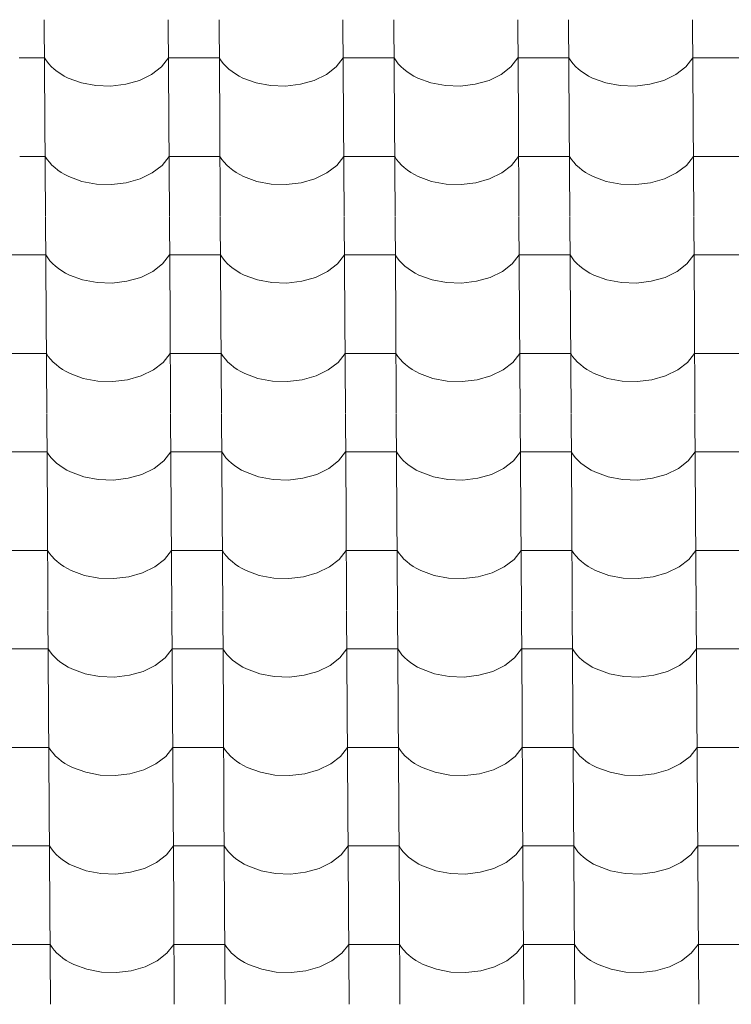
# Model space of a CAD drawing. Header units: millimetres. Extents: x -29001 to 109416, y -1251 to 13451.
# Tile 83 of 163: x -12559 to -11887, y 9032 to 9962. Entities that reach past the tile are written whole.
import ezdxf

# ---------------------------------------------------------------- set-up
doc = ezdxf.new("R2010")
doc.units = ezdxf.units.MM
doc.header["$MEASUREMENT"] = 0
doc.layers.add('POHLED JIŽNÍ_1_Konstrukce - nosné', color=7, linetype='Continuous')
doc.layers.add('POHLED JIŽNÍ_1_Nové_Výplně - Povrchové', color=7, linetype='Continuous')

# ---------------------------------------------------------------- blocks, each defined once
blk = doc.blocks.new('*X1', base_point=(-31394.74, -25864.88))
at = {"layer": 'POHLED JIŽNÍ_1_Nové_Výplně - Povrchové', "color": 21, "linetype": 'Continuous', "lineweight": 20, "true_color": 0xffaaaa}
for p, q in [((-12535.54, 9962.19), (-12534.96, 9869.52)), ((-12418.58, 9962.19), (-12418, 9869.52)), ((-12370.54, 9962.19), (-12369.97, 9869.52)), ((-12253.58, 9962.19), (-12253, 9869.52)), ((-12205.55, 9962.19), (-12204.97, 9869.52)), ((-12088.58, 9962.19), (-12088, 9869.52)), ((-12040.55, 9962.19), (-12039.97, 9869.52)), ((-11923.59, 9962.19), (-11923.01, 9869.52)), ((-12535.32, 9926.04), (-12559.33, 9926.04)), ((-12535.32, 9926.04), (-12533.47, 9923.24)), ((-12533.47, 9923.24), (-12531.34, 9920.55)), ((-12531.34, 9920.55), (-12528.91, 9917.96)), ((-12424.97, 9917.65), (-12418.35, 9926.04)), ((-12394.34, 9926.04), (-12418.35, 9926.04)), ((-12370.32, 9926.04), (-12394.34, 9926.04)), ((-12370.32, 9926.04), (-12368.48, 9923.24)), ((-12368.48, 9923.24), (-12366.34, 9920.55)), ((-12366.34, 9920.55), (-12363.92, 9917.96)), ((-12259.97, 9917.65), (-12253.36, 9926.04)), ((-12229.34, 9926.04), (-12253.36, 9926.04)), ((-12205.32, 9926.04), (-12229.34, 9926.04)), ((-12205.32, 9926.04), (-12203.48, 9923.24)), ((-12203.48, 9923.24), (-12201.34, 9920.55)), ((-12201.34, 9920.55), (-12198.92, 9917.96)), ((-12094.97, 9917.65), (-12088.36, 9926.04)), ((-12064.34, 9926.04), (-12088.36, 9926.04)), ((-12040.32, 9926.04), (-12064.34, 9926.04)), ((-12040.32, 9926.04), (-12038.48, 9923.24)), ((-12038.48, 9923.24), (-12036.34, 9920.55)), ((-12036.34, 9920.55), (-12033.92, 9917.96)), ((-11929.98, 9917.65), (-11923.36, 9926.04)), ((-11899.34, 9926.04), (-11923.36, 9926.04)), ((-11875.33, 9926.04), (-11899.34, 9926.04)), ((-12528.91, 9917.96), (-12526.22, 9915.5)), ((-12526.22, 9915.5), (-12523.26, 9913.17)), ((-12523.26, 9913.17), (-12520.06, 9910.99)), ((-12434.23, 9910.48), (-12424.97, 9917.65)), ((-12363.92, 9917.96), (-12361.22, 9915.5)), ((-12361.22, 9915.5), (-12358.26, 9913.17)), ((-12358.26, 9913.17), (-12355.07, 9910.99)), ((-12269.24, 9910.48), (-12259.97, 9917.65)), ((-12198.92, 9917.96), (-12196.22, 9915.5)), ((-12196.22, 9915.5), (-12193.27, 9913.17)), ((-12193.27, 9913.17), (-12190.07, 9910.99)), ((-12104.24, 9910.48), (-12094.97, 9917.65)), ((-12033.92, 9917.96), (-12031.22, 9915.5)), ((-12031.22, 9915.5), (-12028.27, 9913.17)), ((-12028.27, 9913.17), (-12025.07, 9910.99)), ((-11939.24, 9910.48), (-11929.98, 9917.65)), ((-12520.06, 9910.99), (-12516.64, 9908.97)), ((-12516.64, 9908.97), (-12513, 9907.12)), ((-12513, 9907.12), (-12500.53, 9902.55)), ((-12500.53, 9902.55), (-12486.86, 9899.96)), ((-12458.71, 9901.16), (-12445.68, 9904.89)), ((-12445.68, 9904.89), (-12434.23, 9910.48)), ((-12355.07, 9910.99), (-12351.64, 9908.97)), ((-12351.64, 9908.97), (-12348.01, 9907.12)), ((-12348.01, 9907.12), (-12335.54, 9902.55)), ((-12335.54, 9902.55), (-12321.86, 9899.96)), ((-12293.71, 9901.16), (-12280.68, 9904.89)), ((-12280.68, 9904.89), (-12269.24, 9910.48)), ((-12190.07, 9910.99), (-12186.64, 9908.97)), ((-12186.64, 9908.97), (-12183.01, 9907.12)), ((-12183.01, 9907.12), (-12170.54, 9902.55)), ((-12170.54, 9902.55), (-12156.86, 9899.96)), ((-12128.72, 9901.16), (-12115.68, 9904.89)), ((-12115.68, 9904.89), (-12104.24, 9910.48)), ((-12025.07, 9910.99), (-12021.65, 9908.97)), ((-12021.65, 9908.97), (-12018.01, 9907.12)), ((-12018.01, 9907.12), (-12005.54, 9902.55)), ((-12005.54, 9902.55), (-11991.87, 9899.96)), ((-11963.72, 9901.16), (-11950.68, 9904.89)), ((-11950.68, 9904.89), (-11939.24, 9910.48)), ((-12486.86, 9899.96), (-12472.68, 9899.49)), ((-12472.68, 9899.49), (-12458.71, 9901.16)), ((-12321.86, 9899.96), (-12307.68, 9899.49)), ((-12307.68, 9899.49), (-12293.71, 9901.16)), ((-12156.86, 9899.96), (-12142.68, 9899.49)), ((-12142.68, 9899.49), (-12128.72, 9901.16)), ((-11991.87, 9899.96), (-11977.68, 9899.49)), ((-11977.68, 9899.49), (-11963.72, 9901.16)), ((-12534.96, 9869.18), (-12534.38, 9776.51)), ((-12418, 9869.18), (-12417.42, 9776.51)), ((-12369.96, 9869.18), (-12369.38, 9776.51)), ((-12253, 9869.18), (-12252.42, 9776.51)), ((-12204.97, 9869.18), (-12204.39, 9776.51)), ((-12088, 9869.18), (-12087.42, 9776.51)), ((-12039.97, 9869.18), (-12039.39, 9776.51)), ((-11923.01, 9869.18), (-11922.43, 9776.51)), ((-12534.73, 9833.03), (-12558.75, 9833.03)), ((-12534.73, 9833.03), (-12532.89, 9830.23)), ((-12532.89, 9830.23), (-12530.75, 9827.54)), ((-12530.75, 9827.54), (-12528.33, 9824.95)), ((-12424.39, 9824.64), (-12417.77, 9833.03)), ((-12393.75, 9833.03), (-12417.77, 9833.03)), ((-12369.74, 9833.03), (-12393.75, 9833.03)), ((-12369.74, 9833.03), (-12367.9, 9830.23)), ((-12367.9, 9830.23), (-12365.76, 9827.54)), ((-12365.76, 9827.54), (-12363.33, 9824.95)), ((-12259.39, 9824.64), (-12252.77, 9833.03)), ((-12228.76, 9833.03), (-12252.77, 9833.03)), ((-12204.74, 9833.03), (-12228.76, 9833.03)), ((-12204.74, 9833.03), (-12202.9, 9830.23)), ((-12202.9, 9830.23), (-12200.76, 9827.54)), ((-12200.76, 9827.54), (-12198.34, 9824.95)), ((-12094.39, 9824.64), (-12087.78, 9833.03)), ((-12063.76, 9833.03), (-12087.78, 9833.03)), ((-12039.74, 9833.03), (-12063.76, 9833.03)), ((-12039.74, 9833.03), (-12037.9, 9830.23)), ((-12037.9, 9830.23), (-12035.76, 9827.54)), ((-12035.76, 9827.54), (-12033.34, 9824.95)), ((-11929.39, 9824.64), (-11922.78, 9833.03)), ((-11898.76, 9833.03), (-11922.78, 9833.03)), ((-11874.74, 9833.03), (-11898.76, 9833.03)), ((-12528.33, 9824.95), (-12525.63, 9822.49)), ((-12525.63, 9822.49), (-12522.68, 9820.16)), ((-12522.68, 9820.16), (-12519.48, 9817.98)), ((-12433.65, 9817.47), (-12424.39, 9824.64)), ((-12363.33, 9824.95), (-12360.64, 9822.49)), ((-12360.64, 9822.49), (-12357.68, 9820.16)), ((-12357.68, 9820.16), (-12354.48, 9817.98)), ((-12268.65, 9817.47), (-12259.39, 9824.64)), ((-12198.34, 9824.95), (-12195.64, 9822.49)), ((-12195.64, 9822.49), (-12192.68, 9820.16)), ((-12192.68, 9820.16), (-12189.49, 9817.98)), ((-12103.66, 9817.47), (-12094.39, 9824.64)), ((-12033.34, 9824.95), (-12030.64, 9822.49)), ((-12030.64, 9822.49), (-12027.69, 9820.16)), ((-12027.69, 9820.16), (-12024.49, 9817.98)), ((-11938.66, 9817.47), (-11929.39, 9824.64)), ((-12519.48, 9817.98), (-12516.06, 9815.96)), ((-12516.06, 9815.96), (-12512.42, 9814.11)), ((-12512.42, 9814.11), (-12499.95, 9809.54)), ((-12499.95, 9809.54), (-12486.28, 9806.95)), ((-12458.13, 9808.15), (-12445.09, 9811.88)), ((-12445.09, 9811.88), (-12433.65, 9817.47)), ((-12354.48, 9817.98), (-12351.06, 9815.96)), ((-12351.06, 9815.96), (-12347.43, 9814.11)), ((-12347.43, 9814.11), (-12334.95, 9809.54)), ((-12334.95, 9809.54), (-12321.28, 9806.95)), ((-12293.13, 9808.15), (-12280.1, 9811.88)), ((-12280.1, 9811.88), (-12268.65, 9817.47)), ((-12189.49, 9817.98), (-12186.06, 9815.96)), ((-12186.06, 9815.96), (-12182.43, 9814.11)), ((-12182.43, 9814.11), (-12169.96, 9809.54)), ((-12169.96, 9809.54), (-12156.28, 9806.95)), ((-12128.13, 9808.15), (-12115.1, 9811.88)), ((-12115.1, 9811.88), (-12103.66, 9817.47)), ((-12024.49, 9817.98), (-12021.06, 9815.96)), ((-12021.06, 9815.96), (-12017.43, 9814.11)), ((-12017.43, 9814.11), (-12004.96, 9809.54)), ((-12004.96, 9809.54), (-11991.28, 9806.95)), ((-11963.14, 9808.15), (-11950.1, 9811.88)), ((-11950.1, 9811.88), (-11938.66, 9817.47)), ((-12486.28, 9806.95), (-12472.09, 9806.48)), ((-12472.09, 9806.48), (-12458.13, 9808.15)), ((-12321.28, 9806.95), (-12307.1, 9806.48)), ((-12307.1, 9806.48), (-12293.13, 9808.15)), ((-12156.28, 9806.95), (-12142.1, 9806.48)), ((-12142.1, 9806.48), (-12128.13, 9808.15)), ((-11991.28, 9806.95), (-11977.1, 9806.48)), ((-11977.1, 9806.48), (-11963.14, 9808.15)), ((-12534.38, 9776.17), (-12533.8, 9683.5)), ((-12417.42, 9776.17), (-12416.84, 9683.5)), ((-12369.38, 9776.17), (-12368.8, 9683.5)), ((-12252.42, 9776.17), (-12251.84, 9683.5)), ((-12204.38, 9776.17), (-12203.8, 9683.5)), ((-12087.42, 9776.17), (-12086.84, 9683.5)), ((-12039.39, 9776.17), (-12038.81, 9683.5)), ((-11922.42, 9776.17), (-11921.84, 9683.5)), ((-12558.17, 9740.02), (-12582.19, 9740.02)), ((-12534.15, 9740.02), (-12558.17, 9740.02)), ((-12534.15, 9740.02), (-12532.31, 9737.22)), ((-12532.31, 9737.22), (-12530.17, 9734.53)), ((-12423.81, 9731.63), (-12417.19, 9740.02)), ((-12393.17, 9740.02), (-12417.19, 9740.02)), ((-12369.16, 9740.02), (-12393.17, 9740.02)), ((-12369.16, 9740.02), (-12367.31, 9737.22)), ((-12367.31, 9737.22), (-12365.18, 9734.53)), ((-12258.81, 9731.63), (-12252.19, 9740.02)), ((-12228.18, 9740.02), (-12252.19, 9740.02)), ((-12204.16, 9740.02), (-12228.18, 9740.02)), ((-12204.16, 9740.02), (-12202.32, 9737.22)), ((-12202.32, 9737.22), (-12200.18, 9734.53)), ((-12093.81, 9731.63), (-12087.2, 9740.02)), ((-12063.18, 9740.02), (-12087.2, 9740.02)), ((-12039.16, 9740.02), (-12063.18, 9740.02)), ((-12039.16, 9740.02), (-12037.32, 9737.22)), ((-12037.32, 9737.22), (-12035.18, 9734.53)), ((-11928.81, 9731.63), (-11922.2, 9740.02)), ((-11898.18, 9740.02), (-11922.2, 9740.02)), ((-11874.16, 9740.02), (-11898.18, 9740.02)), ((-12530.17, 9734.53), (-12527.75, 9731.94)), ((-12527.75, 9731.94), (-12525.05, 9729.48)), ((-12525.05, 9729.48), (-12522.1, 9727.15)), ((-12522.1, 9727.15), (-12518.9, 9724.97)), ((-12433.07, 9724.46), (-12423.81, 9731.63)), ((-12365.18, 9734.53), (-12362.75, 9731.94)), ((-12362.75, 9731.94), (-12360.06, 9729.48)), ((-12360.06, 9729.48), (-12357.1, 9727.15)), ((-12357.1, 9727.15), (-12353.9, 9724.97)), ((-12268.07, 9724.46), (-12258.81, 9731.63)), ((-12200.18, 9734.53), (-12197.75, 9731.94)), ((-12197.75, 9731.94), (-12195.06, 9729.48)), ((-12195.06, 9729.48), (-12192.1, 9727.15)), ((-12192.1, 9727.15), (-12188.9, 9724.97)), ((-12103.08, 9724.46), (-12093.81, 9731.63)), ((-12035.18, 9734.53), (-12032.76, 9731.94)), ((-12032.76, 9731.94), (-12030.06, 9729.48)), ((-12030.06, 9729.48), (-12027.11, 9727.15)), ((-12027.11, 9727.15), (-12023.91, 9724.97)), ((-11938.08, 9724.46), (-11928.81, 9731.63)), ((-12518.9, 9724.97), (-12515.47, 9722.95)), ((-12515.47, 9722.95), (-12511.84, 9721.1)), ((-12511.84, 9721.1), (-12499.37, 9716.53)), ((-12499.37, 9716.53), (-12485.69, 9713.94)), ((-12457.55, 9715.14), (-12444.51, 9718.87)), ((-12444.51, 9718.87), (-12433.07, 9724.46)), ((-12353.9, 9724.97), (-12350.48, 9722.95)), ((-12350.48, 9722.95), (-12346.84, 9721.1)), ((-12346.84, 9721.1), (-12334.37, 9716.53)), ((-12334.37, 9716.53), (-12320.7, 9713.94)), ((-12292.55, 9715.14), (-12279.52, 9718.87)), ((-12279.52, 9718.87), (-12268.07, 9724.46)), ((-12188.9, 9724.97), (-12185.48, 9722.95)), ((-12185.48, 9722.95), (-12181.85, 9721.1)), ((-12181.85, 9721.1), (-12169.38, 9716.53)), ((-12169.38, 9716.53), (-12155.7, 9713.94)), ((-12127.55, 9715.14), (-12114.52, 9718.87)), ((-12114.52, 9718.87), (-12103.08, 9724.46)), ((-12023.91, 9724.97), (-12020.48, 9722.95)), ((-12020.48, 9722.95), (-12016.85, 9721.1)), ((-12016.85, 9721.1), (-12004.38, 9716.53)), ((-12004.38, 9716.53), (-11990.7, 9713.94)), ((-11962.56, 9715.14), (-11949.52, 9718.87)), ((-11949.52, 9718.87), (-11938.08, 9724.46)), ((-12485.69, 9713.94), (-12471.51, 9713.47)), ((-12471.51, 9713.47), (-12457.55, 9715.14)), ((-12320.7, 9713.94), (-12306.52, 9713.47)), ((-12306.52, 9713.47), (-12292.55, 9715.14)), ((-12155.7, 9713.94), (-12141.52, 9713.47)), ((-12141.52, 9713.47), (-12127.55, 9715.14)), ((-11990.7, 9713.94), (-11976.52, 9713.47)), ((-11976.52, 9713.47), (-11962.56, 9715.14)), ((-12533.8, 9683.16), (-12533.22, 9590.49)), ((-12416.83, 9683.16), (-12416.25, 9590.49)), ((-12368.8, 9683.16), (-12368.22, 9590.49)), ((-12251.84, 9683.16), (-12251.26, 9590.49)), ((-12203.8, 9683.16), (-12203.22, 9590.49)), ((-12086.84, 9683.16), (-12086.26, 9590.49)), ((-12038.81, 9683.16), (-12038.23, 9590.49)), ((-11921.84, 9683.16), (-11921.26, 9590.49)), ((-12557.59, 9647.01), (-12581.61, 9647.01)), ((-12533.57, 9647.01), (-12557.59, 9647.01)), ((-12533.57, 9647.01), (-12531.73, 9644.22)), ((-12531.73, 9644.22), (-12529.59, 9641.52)), ((-12423.22, 9638.62), (-12416.61, 9647.01)), ((-12392.59, 9647.01), (-12416.61, 9647.01)), ((-12368.57, 9647.01), (-12392.59, 9647.01)), ((-12368.57, 9647.01), (-12366.73, 9644.22)), ((-12366.73, 9644.22), (-12364.59, 9641.52)), ((-12258.23, 9638.62), (-12251.61, 9647.01)), ((-12227.59, 9647.01), (-12251.61, 9647.01)), ((-12203.58, 9647.01), (-12227.59, 9647.01)), ((-12203.58, 9647.01), (-12201.73, 9644.22)), ((-12201.73, 9644.22), (-12199.6, 9641.52)), ((-12093.23, 9638.62), (-12086.61, 9647.01)), ((-12062.6, 9647.01), (-12086.61, 9647.01)), ((-12038.58, 9647.01), (-12062.6, 9647.01)), ((-12038.58, 9647.01), (-12036.74, 9644.22)), ((-12036.74, 9644.22), (-12034.6, 9641.52)), ((-11928.23, 9638.62), (-11921.62, 9647.01)), ((-11897.6, 9647.01), (-11921.62, 9647.01)), ((-11873.58, 9647.01), (-11897.6, 9647.01)), ((-12529.59, 9641.52), (-12527.17, 9638.93)), ((-12527.17, 9638.93), (-12524.47, 9636.47)), ((-12524.47, 9636.47), (-12521.52, 9634.14)), ((-12521.52, 9634.14), (-12518.32, 9631.96)), ((-12432.49, 9631.45), (-12423.22, 9638.62)), ((-12364.59, 9641.52), (-12362.17, 9638.93)), ((-12362.17, 9638.93), (-12359.47, 9636.47)), ((-12359.47, 9636.47), (-12356.52, 9634.14)), ((-12356.52, 9634.14), (-12353.32, 9631.96)), ((-12267.49, 9631.45), (-12258.23, 9638.62)), ((-12199.6, 9641.52), (-12197.17, 9638.93)), ((-12197.17, 9638.93), (-12194.48, 9636.47)), ((-12194.48, 9636.47), (-12191.52, 9634.14)), ((-12191.52, 9634.14), (-12188.32, 9631.96)), ((-12102.49, 9631.45), (-12093.23, 9638.62)), ((-12034.6, 9641.52), (-12032.18, 9638.93)), ((-12032.18, 9638.93), (-12029.48, 9636.47)), ((-12029.48, 9636.47), (-12026.52, 9634.14)), ((-12026.52, 9634.14), (-12023.33, 9631.96)), ((-11937.5, 9631.45), (-11928.23, 9638.62)), ((-12518.32, 9631.96), (-12514.89, 9629.94)), ((-12514.89, 9629.94), (-12511.26, 9628.1)), ((-12511.26, 9628.1), (-12498.79, 9623.52)), ((-12498.79, 9623.52), (-12485.11, 9620.94)), ((-12456.97, 9622.13), (-12443.93, 9625.86)), ((-12443.93, 9625.86), (-12432.49, 9631.45)), ((-12353.32, 9631.96), (-12349.9, 9629.94)), ((-12349.9, 9629.94), (-12346.26, 9628.1)), ((-12346.26, 9628.1), (-12333.79, 9623.52)), ((-12333.79, 9623.52), (-12320.12, 9620.94)), ((-12291.97, 9622.13), (-12278.93, 9625.86)), ((-12278.93, 9625.86), (-12267.49, 9631.45)), ((-12188.32, 9631.96), (-12184.9, 9629.94)), ((-12184.9, 9629.94), (-12181.27, 9628.1)), ((-12181.27, 9628.1), (-12168.79, 9623.52)), ((-12168.79, 9623.52), (-12155.12, 9620.94)), ((-12126.97, 9622.13), (-12113.94, 9625.86)), ((-12113.94, 9625.86), (-12102.49, 9631.45)), ((-12023.33, 9631.96), (-12019.9, 9629.94)), ((-12019.9, 9629.94), (-12016.27, 9628.1)), ((-12016.27, 9628.1), (-12003.8, 9623.52)), ((-12003.8, 9623.52), (-11990.12, 9620.94)), ((-11961.97, 9622.13), (-11948.94, 9625.86)), ((-11948.94, 9625.86), (-11937.5, 9631.45)), ((-12485.11, 9620.94), (-12470.93, 9620.46)), ((-12470.93, 9620.46), (-12456.97, 9622.13)), ((-12320.12, 9620.94), (-12305.93, 9620.46)), ((-12305.93, 9620.46), (-12291.97, 9622.13)), ((-12155.12, 9620.94), (-12140.94, 9620.46)), ((-12140.94, 9620.46), (-12126.97, 9622.13)), ((-11990.12, 9620.94), (-11975.94, 9620.46)), ((-11975.94, 9620.46), (-11961.97, 9622.13)), ((-12533.22, 9590.16), (-12532.64, 9497.48)), ((-12416.25, 9590.16), (-12415.67, 9497.48)), ((-12368.22, 9590.16), (-12367.64, 9497.48)), ((-12251.26, 9590.16), (-12250.68, 9497.48)), ((-12203.22, 9590.16), (-12202.64, 9497.48)), ((-12086.26, 9590.16), (-12085.68, 9497.48)), ((-12038.22, 9590.16), (-12037.64, 9497.48)), ((-11921.26, 9590.16), (-11920.68, 9497.48)), ((-12557.01, 9554), (-12581.02, 9554)), ((-12532.99, 9554), (-12557.01, 9554)), ((-12532.99, 9554), (-12531.15, 9551.21)), ((-12531.15, 9551.21), (-12529.01, 9548.51)), ((-12422.64, 9545.61), (-12416.03, 9554)), ((-12392.01, 9554), (-12416.03, 9554)), ((-12367.99, 9554), (-12392.01, 9554)), ((-12367.99, 9554), (-12366.15, 9551.21)), ((-12366.15, 9551.21), (-12364.01, 9548.51)), ((-12257.64, 9545.61), (-12251.03, 9554)), ((-12227.01, 9554), (-12251.03, 9554)), ((-12202.99, 9554), (-12227.01, 9554)), ((-12202.99, 9554), (-12201.15, 9551.21)), ((-12201.15, 9551.21), (-12199.02, 9548.51)), ((-12092.65, 9545.61), (-12086.03, 9554)), ((-12062.01, 9554), (-12086.03, 9554)), ((-12038, 9554), (-12062.01, 9554)), ((-12038, 9554), (-12036.16, 9551.21)), ((-12036.16, 9551.21), (-12034.02, 9548.51)), ((-11927.65, 9545.61), (-11921.03, 9554)), ((-11897.02, 9554), (-11921.03, 9554)), ((-11873, 9554), (-11897.02, 9554)), ((-12529.01, 9548.51), (-12526.59, 9545.92)), ((-12526.59, 9545.92), (-12523.89, 9543.46)), ((-12523.89, 9543.46), (-12520.93, 9541.13)), ((-12520.93, 9541.13), (-12517.74, 9538.95)), ((-12431.91, 9538.44), (-12422.64, 9545.61)), ((-12364.01, 9548.51), (-12361.59, 9545.92)), ((-12361.59, 9545.92), (-12358.89, 9543.46)), ((-12358.89, 9543.46), (-12355.94, 9541.13)), ((-12355.94, 9541.13), (-12352.74, 9538.95)), ((-12266.91, 9538.44), (-12257.64, 9545.61)), ((-12199.02, 9548.51), (-12196.59, 9545.92)), ((-12196.59, 9545.92), (-12193.9, 9543.46)), ((-12193.9, 9543.46), (-12190.94, 9541.13)), ((-12190.94, 9541.13), (-12187.74, 9538.95)), ((-12101.91, 9538.44), (-12092.65, 9545.61)), ((-12034.02, 9548.51), (-12031.59, 9545.92)), ((-12031.59, 9545.92), (-12028.9, 9543.46)), ((-12028.9, 9543.46), (-12025.94, 9541.13)), ((-12025.94, 9541.13), (-12022.74, 9538.95)), ((-11936.92, 9538.44), (-11927.65, 9545.61)), ((-12517.74, 9538.95), (-12514.31, 9536.93)), ((-12514.31, 9536.93), (-12510.68, 9535.09)), ((-12510.68, 9535.09), (-12498.21, 9530.51)), ((-12498.21, 9530.51), (-12484.53, 9527.93)), ((-12456.39, 9529.13), (-12443.35, 9532.85)), ((-12443.35, 9532.85), (-12431.91, 9538.44)), ((-12352.74, 9538.95), (-12349.31, 9536.93)), ((-12349.31, 9536.93), (-12345.68, 9535.09)), ((-12345.68, 9535.09), (-12333.21, 9530.51)), ((-12333.21, 9530.51), (-12319.53, 9527.93)), ((-12291.39, 9529.13), (-12278.35, 9532.85)), ((-12278.35, 9532.85), (-12266.91, 9538.44)), ((-12187.74, 9538.95), (-12184.32, 9536.93)), ((-12184.32, 9536.93), (-12180.68, 9535.09)), ((-12180.68, 9535.09), (-12168.21, 9530.51)), ((-12168.21, 9530.51), (-12154.54, 9527.93)), ((-12126.39, 9529.13), (-12113.35, 9532.85)), ((-12113.35, 9532.85), (-12101.91, 9538.44)), ((-12022.74, 9538.95), (-12019.32, 9536.93)), ((-12019.32, 9536.93), (-12015.69, 9535.09)), ((-12015.69, 9535.09), (-12003.21, 9530.51)), ((-12003.21, 9530.51), (-11989.54, 9527.93)), ((-11961.39, 9529.13), (-11948.36, 9532.85)), ((-11948.36, 9532.85), (-11936.92, 9538.44)), ((-12484.53, 9527.93), (-12470.35, 9527.46)), ((-12470.35, 9527.46), (-12456.39, 9529.13)), ((-12319.53, 9527.93), (-12305.35, 9527.46)), ((-12305.35, 9527.46), (-12291.39, 9529.13)), ((-12154.54, 9527.93), (-12140.35, 9527.46)), ((-12140.35, 9527.46), (-12126.39, 9529.13)), ((-11989.54, 9527.93), (-11975.36, 9527.46)), ((-11975.36, 9527.46), (-11961.39, 9529.13)), ((-12532.63, 9497.15), (-12532.05, 9404.47)), ((-12415.67, 9497.15), (-12415.09, 9404.47)), ((-12367.64, 9497.15), (-12367.06, 9404.47)), ((-12250.67, 9497.15), (-12250.09, 9404.47)), ((-12202.64, 9497.15), (-12202.06, 9404.47)), ((-12085.68, 9497.15), (-12085.1, 9404.47)), ((-12037.64, 9497.15), (-12037.06, 9404.47)), ((-11920.68, 9497.15), (-11920.1, 9404.47)), ((-12556.43, 9460.99), (-12580.44, 9460.99)), ((-12532.41, 9460.99), (-12556.43, 9460.99)), ((-12532.41, 9460.99), (-12530.57, 9458.2)), ((-12530.57, 9458.2), (-12528.43, 9455.5)), ((-12422.06, 9452.6), (-12415.45, 9460.99)), ((-12391.43, 9460.99), (-12415.45, 9460.99)), ((-12367.41, 9460.99), (-12391.43, 9460.99)), ((-12367.41, 9460.99), (-12365.57, 9458.2)), ((-12365.57, 9458.2), (-12363.43, 9455.5)), ((-12257.06, 9452.6), (-12250.45, 9460.99)), ((-12226.43, 9460.99), (-12250.45, 9460.99)), ((-12202.41, 9460.99), (-12226.43, 9460.99)), ((-12202.41, 9460.99), (-12200.57, 9458.2)), ((-12200.57, 9458.2), (-12198.43, 9455.5)), ((-12092.07, 9452.6), (-12085.45, 9460.99)), ((-12061.43, 9460.99), (-12085.45, 9460.99)), ((-12037.42, 9460.99), (-12061.43, 9460.99)), ((-12037.42, 9460.99), (-12035.57, 9458.2)), ((-12035.57, 9458.2), (-12033.44, 9455.5)), ((-11927.07, 9452.6), (-11920.45, 9460.99)), ((-11896.44, 9460.99), (-11920.45, 9460.99)), ((-11872.42, 9460.99), (-11896.44, 9460.99)), ((-12528.43, 9455.5), (-12526, 9452.91)), ((-12526, 9452.91), (-12523.31, 9450.45)), ((-12523.31, 9450.45), (-12520.35, 9448.12)), ((-12520.35, 9448.12), (-12517.15, 9445.94)), ((-12431.33, 9445.43), (-12422.06, 9452.6)), ((-12363.43, 9455.5), (-12361.01, 9452.91)), ((-12361.01, 9452.91), (-12358.31, 9450.45)), ((-12358.31, 9450.45), (-12355.36, 9448.12)), ((-12355.36, 9448.12), (-12352.16, 9445.94)), ((-12266.33, 9445.43), (-12257.06, 9452.6)), ((-12198.43, 9455.5), (-12196.01, 9452.91)), ((-12196.01, 9452.91), (-12193.31, 9450.45)), ((-12193.31, 9450.45), (-12190.36, 9448.12)), ((-12190.36, 9448.12), (-12187.16, 9445.94)), ((-12101.33, 9445.43), (-12092.07, 9452.6)), ((-12033.44, 9455.5), (-12031.01, 9452.91)), ((-12031.01, 9452.91), (-12028.32, 9450.45)), ((-12028.32, 9450.45), (-12025.36, 9448.12)), ((-12025.36, 9448.12), (-12022.16, 9445.94)), ((-11936.33, 9445.43), (-11927.07, 9452.6)), ((-12517.15, 9445.94), (-12513.73, 9443.93)), ((-12513.73, 9443.93), (-12510.1, 9442.08)), ((-12510.1, 9442.08), (-12497.63, 9437.5)), ((-12497.63, 9437.5), (-12483.95, 9434.92)), ((-12455.8, 9436.12), (-12442.77, 9439.84)), ((-12442.77, 9439.84), (-12431.33, 9445.43)), ((-12352.16, 9445.94), (-12348.73, 9443.93)), ((-12348.73, 9443.93), (-12345.1, 9442.08)), ((-12345.1, 9442.08), (-12332.63, 9437.5)), ((-12332.63, 9437.5), (-12318.95, 9434.92)), ((-12290.81, 9436.12), (-12277.77, 9439.84)), ((-12277.77, 9439.84), (-12266.33, 9445.43)), ((-12187.16, 9445.94), (-12183.74, 9443.93)), ((-12183.74, 9443.93), (-12180.1, 9442.08)), ((-12180.1, 9442.08), (-12167.63, 9437.5)), ((-12167.63, 9437.5), (-12153.95, 9434.92)), ((-12125.81, 9436.12), (-12112.77, 9439.84)), ((-12112.77, 9439.84), (-12101.33, 9445.43)), ((-12022.16, 9445.94), (-12018.74, 9443.93)), ((-12018.74, 9443.93), (-12015.11, 9442.08)), ((-12015.11, 9442.08), (-12002.63, 9437.5)), ((-12002.63, 9437.5), (-11988.96, 9434.92)), ((-11960.81, 9436.12), (-11947.78, 9439.84)), ((-11947.78, 9439.84), (-11936.33, 9445.43)), ((-12483.95, 9434.92), (-12469.77, 9434.45)), ((-12469.77, 9434.45), (-12455.8, 9436.12)), ((-12318.95, 9434.92), (-12304.77, 9434.45)), ((-12304.77, 9434.45), (-12290.81, 9436.12)), ((-12153.95, 9434.92), (-12139.77, 9434.45)), ((-12139.77, 9434.45), (-12125.81, 9436.12)), ((-11988.96, 9434.92), (-11974.78, 9434.45)), ((-11974.78, 9434.45), (-11960.81, 9436.12)), ((-12532.05, 9404.14), (-12531.47, 9311.46)), ((-12415.09, 9404.14), (-12414.51, 9311.46)), ((-12367.06, 9404.14), (-12366.48, 9311.46)), ((-12250.09, 9404.14), (-12249.51, 9311.46)), ((-12202.06, 9404.14), (-12201.48, 9311.46)), ((-12085.09, 9404.14), (-12084.52, 9311.46)), ((-12037.06, 9404.14), (-12036.48, 9311.46)), ((-11920.1, 9404.14), (-11919.52, 9311.46)), ((-12555.84, 9367.98), (-12579.86, 9367.98)), ((-12531.83, 9367.98), (-12555.84, 9367.98)), ((-12531.83, 9367.98), (-12529.99, 9365.19)), ((-12529.99, 9365.19), (-12527.85, 9362.49)), ((-12421.48, 9359.59), (-12414.86, 9367.98)), ((-12390.85, 9367.98), (-12414.86, 9367.98)), ((-12366.83, 9367.98), (-12390.85, 9367.98)), ((-12366.83, 9367.98), (-12364.99, 9365.19)), ((-12364.99, 9365.19), (-12362.85, 9362.49)), ((-12256.48, 9359.59), (-12249.87, 9367.98)), ((-12225.85, 9367.98), (-12249.87, 9367.98)), ((-12201.83, 9367.98), (-12225.85, 9367.98)), ((-12201.83, 9367.98), (-12199.99, 9365.19)), ((-12199.99, 9365.19), (-12197.85, 9362.49)), ((-12091.48, 9359.59), (-12084.87, 9367.98)), ((-12060.85, 9367.98), (-12084.87, 9367.98)), ((-12036.83, 9367.98), (-12060.85, 9367.98)), ((-12036.83, 9367.98), (-12034.99, 9365.19)), ((-12034.99, 9365.19), (-12032.85, 9362.49)), ((-11926.49, 9359.59), (-11919.87, 9367.98)), ((-11895.85, 9367.98), (-11919.87, 9367.98)), ((-11871.84, 9367.98), (-11895.85, 9367.98)), ((-12527.85, 9362.49), (-12525.42, 9359.9)), ((-12525.42, 9359.9), (-12522.73, 9357.44)), ((-12522.73, 9357.44), (-12519.77, 9355.11)), ((-12519.77, 9355.11), (-12516.57, 9352.93)), ((-12430.74, 9352.42), (-12421.48, 9359.59)), ((-12362.85, 9362.49), (-12360.43, 9359.9)), ((-12360.43, 9359.9), (-12357.73, 9357.44)), ((-12357.73, 9357.44), (-12354.77, 9355.11)), ((-12354.77, 9355.11), (-12351.58, 9352.93)), ((-12265.75, 9352.42), (-12256.48, 9359.59)), ((-12197.85, 9362.49), (-12195.43, 9359.9)), ((-12195.43, 9359.9), (-12192.73, 9357.44)), ((-12192.73, 9357.44), (-12189.78, 9355.11)), ((-12189.78, 9355.11), (-12186.58, 9352.93)), ((-12100.75, 9352.42), (-12091.48, 9359.59)), ((-12032.85, 9362.49), (-12030.43, 9359.9)), ((-12030.43, 9359.9), (-12027.73, 9357.44)), ((-12027.73, 9357.44), (-12024.78, 9355.11)), ((-12024.78, 9355.11), (-12021.58, 9352.93)), ((-11935.75, 9352.42), (-11926.49, 9359.59)), ((-12516.57, 9352.93), (-12513.15, 9350.92)), ((-12513.15, 9350.92), (-12509.52, 9349.07)), ((-12509.52, 9349.07), (-12497.04, 9344.5)), ((-12497.04, 9344.5), (-12483.37, 9341.91)), ((-12455.22, 9343.11), (-12442.19, 9346.83)), ((-12442.19, 9346.83), (-12430.74, 9352.42)), ((-12351.58, 9352.93), (-12348.15, 9350.92)), ((-12348.15, 9350.92), (-12344.52, 9349.07)), ((-12344.52, 9349.07), (-12332.05, 9344.5)), ((-12332.05, 9344.5), (-12318.37, 9341.91)), ((-12290.22, 9343.11), (-12277.19, 9346.83)), ((-12277.19, 9346.83), (-12265.75, 9352.42)), ((-12186.58, 9352.93), (-12183.15, 9350.92)), ((-12183.15, 9350.92), (-12179.52, 9349.07)), ((-12179.52, 9349.07), (-12167.05, 9344.5)), ((-12167.05, 9344.5), (-12153.37, 9341.91)), ((-12125.23, 9343.11), (-12112.19, 9346.83)), ((-12112.19, 9346.83), (-12100.75, 9352.42)), ((-12021.58, 9352.93), (-12018.16, 9350.92)), ((-12018.16, 9350.92), (-12014.52, 9349.07)), ((-12014.52, 9349.07), (-12002.05, 9344.5)), ((-12002.05, 9344.5), (-11988.38, 9341.91)), ((-11960.23, 9343.11), (-11947.19, 9346.83)), ((-11947.19, 9346.83), (-11935.75, 9352.42)), ((-12483.37, 9341.91), (-12469.19, 9341.44)), ((-12469.19, 9341.44), (-12455.22, 9343.11)), ((-12318.37, 9341.91), (-12304.19, 9341.44)), ((-12304.19, 9341.44), (-12290.22, 9343.11)), ((-12153.37, 9341.91), (-12139.19, 9341.44)), ((-12139.19, 9341.44), (-12125.23, 9343.11)), ((-11988.38, 9341.91), (-11974.19, 9341.44)), ((-11974.19, 9341.44), (-11960.23, 9343.11)), ((-12531.47, 9311.13), (-12530.89, 9218.45)), ((-12414.51, 9311.13), (-12413.93, 9218.45)), ((-12366.47, 9311.13), (-12365.89, 9218.45)), ((-12249.51, 9311.13), (-12248.93, 9218.45)), ((-12201.48, 9311.13), (-12200.9, 9218.45)), ((-12084.51, 9311.13), (-12083.93, 9218.45)), ((-12036.48, 9311.13), (-12035.9, 9218.45)), ((-11919.52, 9311.13), (-11918.94, 9218.45)), ((-12555.26, 9274.97), (-12579.28, 9274.97)), ((-12531.25, 9274.97), (-12555.26, 9274.97)), ((-12531.25, 9274.97), (-12529.4, 9272.18)), ((-12529.4, 9272.18), (-12527.27, 9269.48)), ((-12420.9, 9266.59), (-12414.28, 9274.97)), ((-12390.26, 9274.97), (-12414.28, 9274.97)), ((-12366.25, 9274.97), (-12390.26, 9274.97)), ((-12366.25, 9274.97), (-12364.41, 9272.18)), ((-12364.41, 9272.18), (-12362.27, 9269.48)), ((-12255.9, 9266.59), (-12249.28, 9274.97)), ((-12225.27, 9274.97), (-12249.28, 9274.97)), ((-12201.25, 9274.97), (-12225.27, 9274.97)), ((-12201.25, 9274.97), (-12199.41, 9272.18)), ((-12199.41, 9272.18), (-12197.27, 9269.48)), ((-12090.9, 9266.59), (-12084.29, 9274.97)), ((-12060.27, 9274.97), (-12084.29, 9274.97)), ((-12036.25, 9274.97), (-12060.27, 9274.97)), ((-12036.25, 9274.97), (-12034.41, 9272.18)), ((-12034.41, 9272.18), (-12032.27, 9269.48)), ((-11925.91, 9266.59), (-11919.29, 9274.97)), ((-11895.27, 9274.97), (-11919.29, 9274.97)), ((-11871.26, 9274.97), (-11895.27, 9274.97)), ((-12527.27, 9269.48), (-12524.84, 9266.9)), ((-12524.84, 9266.9), (-12522.15, 9264.43)), ((-12522.15, 9264.43), (-12519.19, 9262.1)), ((-12519.19, 9262.1), (-12515.99, 9259.93)), ((-12430.16, 9259.41), (-12420.9, 9266.59)), ((-12362.27, 9269.48), (-12359.84, 9266.9)), ((-12359.84, 9266.9), (-12357.15, 9264.43)), ((-12357.15, 9264.43), (-12354.19, 9262.1)), ((-12354.19, 9262.1), (-12350.99, 9259.93)), ((-12265.17, 9259.41), (-12255.9, 9266.59)), ((-12197.27, 9269.48), (-12194.85, 9266.9)), ((-12194.85, 9266.9), (-12192.15, 9264.43)), ((-12192.15, 9264.43), (-12189.2, 9262.1)), ((-12189.2, 9262.1), (-12186, 9259.93)), ((-12100.17, 9259.41), (-12090.9, 9266.59)), ((-12032.27, 9269.48), (-12029.85, 9266.9)), ((-12029.85, 9266.9), (-12027.15, 9264.43)), ((-12027.15, 9264.43), (-12024.2, 9262.1)), ((-12024.2, 9262.1), (-12021, 9259.93)), ((-11935.17, 9259.41), (-11925.91, 9266.59)), ((-12515.99, 9259.93), (-12512.57, 9257.91)), ((-12512.57, 9257.91), (-12508.93, 9256.06)), ((-12508.93, 9256.06), (-12496.46, 9251.49)), ((-12496.46, 9251.49), (-12482.79, 9248.9)), ((-12454.64, 9250.1), (-12441.6, 9253.82)), ((-12441.6, 9253.82), (-12430.16, 9259.41)), ((-12350.99, 9259.93), (-12347.57, 9257.91)), ((-12347.57, 9257.91), (-12343.94, 9256.06)), ((-12343.94, 9256.06), (-12331.46, 9251.49)), ((-12331.46, 9251.49), (-12317.79, 9248.9)), ((-12289.64, 9250.1), (-12276.61, 9253.82)), ((-12276.61, 9253.82), (-12265.17, 9259.41)), ((-12186, 9259.93), (-12182.57, 9257.91)), ((-12182.57, 9257.91), (-12178.94, 9256.06)), ((-12178.94, 9256.06), (-12166.47, 9251.49)), ((-12166.47, 9251.49), (-12152.79, 9248.9)), ((-12124.65, 9250.1), (-12111.61, 9253.82)), ((-12111.61, 9253.82), (-12100.17, 9259.41)), ((-12021, 9259.93), (-12017.58, 9257.91)), ((-12017.58, 9257.91), (-12013.94, 9256.06)), ((-12013.94, 9256.06), (-12001.47, 9251.49)), ((-12001.47, 9251.49), (-11987.79, 9248.9)), ((-11959.65, 9250.1), (-11946.61, 9253.82)), ((-11946.61, 9253.82), (-11935.17, 9259.41)), ((-12482.79, 9248.9), (-12468.61, 9248.43)), ((-12468.61, 9248.43), (-12454.64, 9250.1)), ((-12317.79, 9248.9), (-12303.61, 9248.43)), ((-12303.61, 9248.43), (-12289.64, 9250.1)), ((-12152.79, 9248.9), (-12138.61, 9248.43)), ((-12138.61, 9248.43), (-12124.65, 9250.1)), ((-11987.79, 9248.9), (-11973.61, 9248.43)), ((-11973.61, 9248.43), (-11959.65, 9250.1)), ((-12530.89, 9218.12), (-12530.31, 9125.44)), ((-12413.93, 9218.12), (-12413.35, 9125.44)), ((-12365.89, 9218.12), (-12365.31, 9125.44)), ((-12248.93, 9218.12), (-12248.35, 9125.44)), ((-12200.89, 9218.12), (-12200.32, 9125.44)), ((-12083.93, 9218.12), (-12083.35, 9125.44)), ((-12035.9, 9218.12), (-12035.32, 9125.44)), ((-11918.93, 9218.12), (-11918.36, 9125.44)), ((-12554.68, 9181.96), (-12578.7, 9181.96)), ((-12530.66, 9181.96), (-12554.68, 9181.96)), ((-12530.66, 9181.96), (-12528.82, 9179.17)), ((-12528.82, 9179.17), (-12526.68, 9176.47)), ((-12420.32, 9173.58), (-12413.7, 9181.96)), ((-12389.68, 9181.96), (-12413.7, 9181.96)), ((-12365.67, 9181.96), (-12389.68, 9181.96)), ((-12365.67, 9181.96), (-12363.82, 9179.17)), ((-12363.82, 9179.17), (-12361.69, 9176.47)), ((-12255.32, 9173.58), (-12248.7, 9181.96)), ((-12224.69, 9181.96), (-12248.7, 9181.96)), ((-12200.67, 9181.96), (-12224.69, 9181.96)), ((-12200.67, 9181.96), (-12198.83, 9179.17)), ((-12198.83, 9179.17), (-12196.69, 9176.47)), ((-12090.32, 9173.58), (-12083.71, 9181.96)), ((-12059.69, 9181.96), (-12083.71, 9181.96)), ((-12035.67, 9181.96), (-12059.69, 9181.96)), ((-12035.67, 9181.96), (-12033.83, 9179.17)), ((-12033.83, 9179.17), (-12031.69, 9176.47)), ((-11925.32, 9173.58), (-11918.71, 9181.96)), ((-11894.69, 9181.96), (-11918.71, 9181.96)), ((-11870.67, 9181.96), (-11894.69, 9181.96)), ((-12526.68, 9176.47), (-12524.26, 9173.89)), ((-12524.26, 9173.89), (-12521.56, 9171.42)), ((-12521.56, 9171.42), (-12518.61, 9169.1)), ((-12518.61, 9169.1), (-12515.41, 9166.92)), ((-12429.58, 9166.4), (-12420.32, 9173.58)), ((-12361.69, 9176.47), (-12359.26, 9173.89)), ((-12359.26, 9173.89), (-12356.57, 9171.42)), ((-12356.57, 9171.42), (-12353.61, 9169.1)), ((-12353.61, 9169.1), (-12350.41, 9166.92)), ((-12264.58, 9166.4), (-12255.32, 9173.58)), ((-12196.69, 9176.47), (-12194.27, 9173.89)), ((-12194.27, 9173.89), (-12191.57, 9171.42)), ((-12191.57, 9171.42), (-12188.61, 9169.1)), ((-12188.61, 9169.1), (-12185.42, 9166.92)), ((-12099.59, 9166.4), (-12090.32, 9173.58)), ((-12031.69, 9176.47), (-12029.27, 9173.89)), ((-12029.27, 9173.89), (-12026.57, 9171.42)), ((-12026.57, 9171.42), (-12023.62, 9169.1)), ((-12023.62, 9169.1), (-12020.42, 9166.92)), ((-11934.59, 9166.4), (-11925.32, 9173.58)), ((-12515.41, 9166.92), (-12511.99, 9164.9)), ((-12511.99, 9164.9), (-12508.35, 9163.05)), ((-12508.35, 9163.05), (-12495.88, 9158.48)), ((-12495.88, 9158.48), (-12482.21, 9155.89)), ((-12454.06, 9157.09), (-12441.02, 9160.81)), ((-12441.02, 9160.81), (-12429.58, 9166.4)), ((-12350.41, 9166.92), (-12346.99, 9164.9)), ((-12346.99, 9164.9), (-12343.36, 9163.05)), ((-12343.36, 9163.05), (-12330.88, 9158.48)), ((-12330.88, 9158.48), (-12317.21, 9155.89)), ((-12289.06, 9157.09), (-12276.03, 9160.81)), ((-12276.03, 9160.81), (-12264.58, 9166.4)), ((-12185.42, 9166.92), (-12181.99, 9164.9)), ((-12181.99, 9164.9), (-12178.36, 9163.05)), ((-12178.36, 9163.05), (-12165.89, 9158.48)), ((-12165.89, 9158.48), (-12152.21, 9155.89)), ((-12124.06, 9157.09), (-12111.03, 9160.81)), ((-12111.03, 9160.81), (-12099.59, 9166.4)), ((-12020.42, 9166.92), (-12016.99, 9164.9)), ((-12016.99, 9164.9), (-12013.36, 9163.05)), ((-12013.36, 9163.05), (-12000.89, 9158.48)), ((-12000.89, 9158.48), (-11987.21, 9155.89)), ((-11959.07, 9157.09), (-11946.03, 9160.81)), ((-11946.03, 9160.81), (-11934.59, 9166.4)), ((-12482.21, 9155.89), (-12468.02, 9155.42)), ((-12468.02, 9155.42), (-12454.06, 9157.09)), ((-12317.21, 9155.89), (-12303.03, 9155.42)), ((-12303.03, 9155.42), (-12289.06, 9157.09)), ((-12152.21, 9155.89), (-12138.03, 9155.42)), ((-12138.03, 9155.42), (-12124.06, 9157.09)), ((-11987.21, 9155.89), (-11973.03, 9155.42)), ((-11973.03, 9155.42), (-11959.07, 9157.09)), ((-12530.31, 9125.11), (-12529.73, 9032.43)), ((-12413.35, 9125.11), (-12412.77, 9032.43)), ((-12365.31, 9125.11), (-12364.73, 9032.43)), ((-12248.35, 9125.11), (-12247.77, 9032.43)), ((-12200.31, 9125.11), (-12199.73, 9032.43)), ((-12083.35, 9125.11), (-12082.77, 9032.43)), ((-12035.32, 9125.11), (-12034.74, 9032.43)), ((-11918.35, 9125.11), (-11917.77, 9032.43)), ((-12554.1, 9088.95), (-12578.12, 9088.95)), ((-12530.08, 9088.95), (-12554.1, 9088.95)), ((-12530.08, 9088.95), (-12528.24, 9086.16)), ((-12528.24, 9086.16), (-12526.1, 9083.46)), ((-12419.73, 9080.57), (-12413.12, 9088.95)), ((-12389.1, 9088.95), (-12413.12, 9088.95)), ((-12365.08, 9088.95), (-12389.1, 9088.95)), ((-12365.08, 9088.95), (-12363.24, 9086.16)), ((-12363.24, 9086.16), (-12361.1, 9083.46)), ((-12254.74, 9080.57), (-12248.12, 9088.95)), ((-12224.1, 9088.95), (-12248.12, 9088.95)), ((-12200.09, 9088.95), (-12224.1, 9088.95)), ((-12200.09, 9088.95), (-12198.25, 9086.16)), ((-12198.25, 9086.16), (-12196.11, 9083.46)), ((-12089.74, 9080.57), (-12083.12, 9088.95)), ((-12059.11, 9088.95), (-12083.12, 9088.95)), ((-12035.09, 9088.95), (-12059.11, 9088.95)), ((-12035.09, 9088.95), (-12033.25, 9086.16)), ((-12033.25, 9086.16), (-12031.11, 9083.46)), ((-11924.74, 9080.57), (-11918.13, 9088.95)), ((-11894.11, 9088.95), (-11918.13, 9088.95)), ((-11870.09, 9088.95), (-11894.11, 9088.95)), ((-12526.1, 9083.46), (-12523.68, 9080.88)), ((-12523.68, 9080.88), (-12520.98, 9078.41)), ((-12520.98, 9078.41), (-12518.03, 9076.09)), ((-12518.03, 9076.09), (-12514.83, 9073.91)), ((-12429, 9073.4), (-12419.73, 9080.57)), ((-12361.1, 9083.46), (-12358.68, 9080.88)), ((-12358.68, 9080.88), (-12355.98, 9078.41)), ((-12355.98, 9078.41), (-12353.03, 9076.09)), ((-12353.03, 9076.09), (-12349.83, 9073.91)), ((-12264, 9073.4), (-12254.74, 9080.57)), ((-12196.11, 9083.46), (-12193.68, 9080.88)), ((-12193.68, 9080.88), (-12190.99, 9078.41)), ((-12190.99, 9078.41), (-12188.03, 9076.09)), ((-12188.03, 9076.09), (-12184.83, 9073.91)), ((-12099, 9073.4), (-12089.74, 9080.57)), ((-12031.11, 9083.46), (-12028.69, 9080.88)), ((-12028.69, 9080.88), (-12025.99, 9078.41)), ((-12025.99, 9078.41), (-12023.03, 9076.09)), ((-12023.03, 9076.09), (-12019.84, 9073.91)), ((-11934.01, 9073.4), (-11924.74, 9080.57)), ((-12514.83, 9073.91), (-12511.4, 9071.89)), ((-12511.4, 9071.89), (-12507.77, 9070.04)), ((-12507.77, 9070.04), (-12495.3, 9065.47)), ((-12495.3, 9065.47), (-12481.62, 9062.88)), ((-12453.48, 9064.08), (-12440.44, 9067.8)), ((-12440.44, 9067.8), (-12429, 9073.4)), ((-12349.83, 9073.91), (-12346.41, 9071.89)), ((-12346.41, 9071.89), (-12342.77, 9070.04)), ((-12342.77, 9070.04), (-12330.3, 9065.47)), ((-12330.3, 9065.47), (-12316.63, 9062.88)), ((-12288.48, 9064.08), (-12275.44, 9067.8)), ((-12275.44, 9067.8), (-12264, 9073.4)), ((-12184.83, 9073.91), (-12181.41, 9071.89)), ((-12181.41, 9071.89), (-12177.78, 9070.04)), ((-12177.78, 9070.04), (-12165.3, 9065.47)), ((-12165.3, 9065.47), (-12151.63, 9062.88)), ((-12123.48, 9064.08), (-12110.45, 9067.8)), ((-12110.45, 9067.8), (-12099, 9073.4)), ((-12019.84, 9073.91), (-12016.41, 9071.89)), ((-12016.41, 9071.89), (-12012.78, 9070.04)), ((-12012.78, 9070.04), (-12000.31, 9065.47)), ((-12000.31, 9065.47), (-11986.63, 9062.88)), ((-11958.49, 9064.08), (-11945.45, 9067.8)), ((-11945.45, 9067.8), (-11934.01, 9073.4)), ((-12481.62, 9062.88), (-12467.44, 9062.41)), ((-12467.44, 9062.41), (-12453.48, 9064.08)), ((-12316.63, 9062.88), (-12302.44, 9062.41)), ((-12302.44, 9062.41), (-12288.48, 9064.08)), ((-12151.63, 9062.88), (-12137.45, 9062.41)), ((-12137.45, 9062.41), (-12123.48, 9064.08)), ((-11986.63, 9062.88), (-11972.45, 9062.41)), ((-11972.45, 9062.41), (-11958.49, 9064.08))]:
    blk.add_line(p, q, dxfattribs=at)

msp = doc.modelspace()

# ---------------------------------------------------------------- block references
at = {"layer": 'POHLED JIŽNÍ_1_Konstrukce - nosné', "color": 9, "linetype": 'Continuous', "lineweight": 13}
msp.add_blockref('*X1', (-31394.74, -25864.88), dxfattribs=at)

doc.saveas('drawing.dxf')
